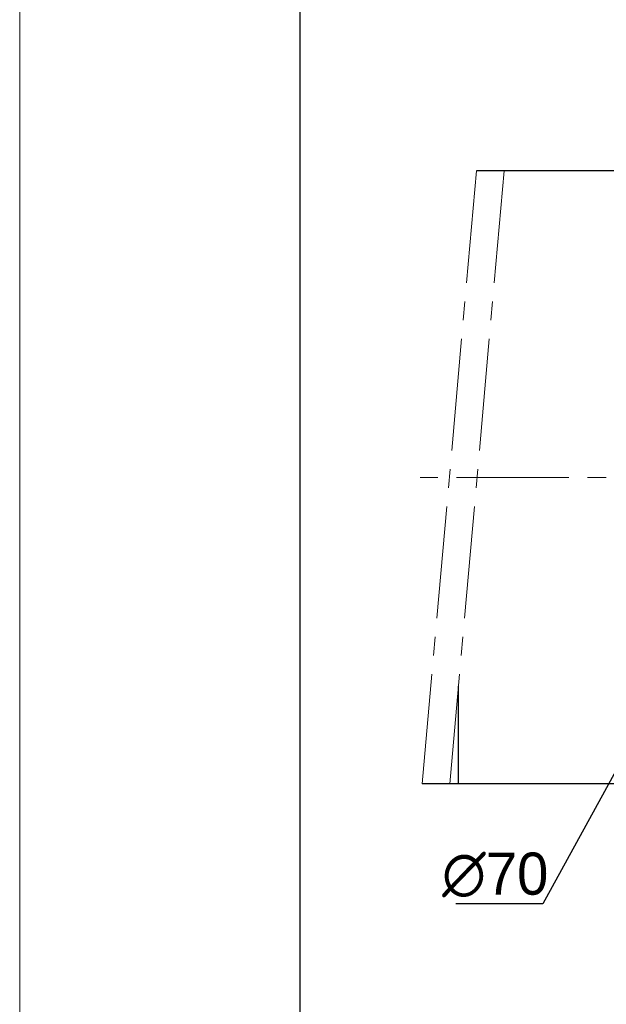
# Model space of a CAD drawing. Header units: millimetres. Extents: x 1333 to 1836, y 975 to 1331.
# Tile 2 of 11: x 1333 to 1396, y 1153 to 1258. Entities that reach past the tile are written whole.
import ezdxf

# ---------------------------------------------------------------- set-up
doc = ezdxf.new("R2010")
doc.units = ezdxf.units.MM
doc.header["$PDSIZE"] = -5
doc.linetypes.add('点画线', pattern=[18, 12, -2, 2, -2])
doc.layers.get('Defpoints').update_dxf_attribs({"lineweight": 18})
for name, color, linetype, lineweight in [('7中心线层', 7, '点画线', 18), ('图框_外框线', 7, 'Continuous', 18), ('尺寸线层', 3, 'Continuous', 18), ('粗实线', 7, 'Continuous', 50)]:
    doc.layers.add(name, color=color, linetype=linetype, lineweight=lineweight)
doc.styles.add('工程字', font='txt')
doc.dimstyles.new('副本 ISO-25', dxfattribs={"dimtxt": 4.5, "dimasz": 2.5, "dimexe": 1.25, "dimexo": 0.625, "dimtad": 1, "dimtxsty": '工程字', "dimcen": 2.5, "dimdle": 5, "dimadec": 0, "dimazin": 0, "dimtfac": 1, "dimtmove": 0, "dimatfit": 3, "dimfxl": 1, "dimtolj": 1, "dimarcsym": 0})

# ---------------------------------------------------------------- blocks, each defined once
blk = doc.blocks.new('*D82')
at = {"layer": 'Defpoints', "color": 0, "lineweight": -2}
for p in [(1458.52, 1238.51), (1450.03, 1230.02), (1471.89, 1220.87), (1375.61, 1209.51), (1463.53, 1209.51)]:
    blk.add_point(p, dxfattribs=at)
at = {"layer": '尺寸线层', "color": 0, "lineweight": -2}
for p, q in [((1458.96, 1238.95), (1461.42, 1241.41)), ((1464.15, 1209.51), (1474.64, 1209.51))]:
    blk.add_line(p, q, dxfattribs=at)
blk.add_arc((1429.53, 1209.51), 43.86, 3.2664, 41.7336, dxfattribs=at)
for points in [[(1462.56, 1239), (1461.95, 1238.42), (1460.54, 1240.53)], [(1472.9, 1212), (1473.73, 1212.03), (1473.39, 1209.51)]]:
    blk.add_solid(points, dxfattribs=at)
at = {"layer": '尺寸线层', "color": 0, "insert": (1472.7, 1227.4), "char_height": 4.5, "attachment_point": 5, "rotation": 292.5, "style": '工程字'}
blk.add_mtext('\\A1;45%%d', dxfattribs=at)
blk = doc.blocks.new('*D83')
at = {"layer": 'Defpoints', "color": 0, "lineweight": -2}
for p in [(1375.61, 1209.51), (1463.53, 1209.51), (1450.03, 1189.01), (1467.53, 1187.57), (1458.52, 1180.52)]:
    blk.add_point(p, dxfattribs=at)
at = {"layer": '尺寸线层', "color": 0, "lineweight": -2}
for p, q in [((1464.15, 1209.51), (1474.66, 1209.51)), ((1458.96, 1180.08), (1461.44, 1177.6))]:
    blk.add_line(p, q, dxfattribs=at)
blk.add_arc((1429.53, 1209.51), 43.88, 318.2646, 356.7354, dxfattribs=at)
for points in [[(1473.76, 1207), (1472.92, 1207.03), (1473.41, 1209.51)], [(1461.97, 1180.59), (1462.58, 1180.02), (1460.56, 1178.48)]]:
    blk.add_solid(points, dxfattribs=at)
at = {"layer": '尺寸线层', "color": 0, "insert": (1467.41, 1193.82), "char_height": 4.5, "attachment_point": 5, "rotation": 67.5, "style": '工程字'}
blk.add_mtext('\\A1;45%%d', dxfattribs=at)

msp = doc.modelspace()

# ---------------------------------------------------------------- linework, layer by layer
at = {"layer": '7中心线层'}
for p, q in [((1381.6424, 1242.2646), (1375.8396, 1176.7646)), ((1384.6078, 1242.2646), (1378.805, 1176.7646)), ((1463.5283, 1209.5146), (1375.6148, 1209.5146))]:
    msp.add_line(p, q, dxfattribs=at)
at = {"layer": '图框_外框线', "color": 3}
msp.add_lwpolyline([(1332.808, 975.1831), (1836.2523, 975.1831), (1836.2523, 1331.1902), (1332.808, 1331.1902)], close=True, dxfattribs=at)
at = {"layer": '图框_外框线', "color": 3, "lineweight": 25}
msp.add_lwpolyline([(1362.7749, 981.1765), (1830.2589, 981.1765), (1830.2589, 1325.1968), (1362.7749, 1325.1968)], close=True, dxfattribs=at)
at = {"layer": '粗实线', "linetype": 'Continuous', "lineweight": 30}
for p, q in [((1397.5283, 1242.2646), (1381.6424, 1242.2646)), ((1379.7287, 1176.7646), (1379.7287, 1187.1909)), ((1379.7287, 1176.7646), (1375.8258, 1176.7646)), ((1397.5283, 1176.7646), (1379.7287, 1176.7646))]:
    msp.add_line(p, q, dxfattribs=at)

# ---------------------------------------------------------------- texts
at = {"layer": '尺寸线层', "insert": (1383.6548, 1167.0071), "char_height": 4.5, "attachment_point": 5, "style": '工程字'}
msp.add_mtext('\\A1;∅70', dxfattribs=at)

# ---------------------------------------------------------------- dimensions: what is measured, and where the dimension line sits
at = {"layer": '尺寸线层'}
dim = msp.add_angular_dim_2l(base=(1471.8918, 1220.8658), line1=((1450.0344, 1230.0207), (1458.5197, 1238.506)), line2=((1463.5283, 1209.5146), (1375.6148, 1209.5146)), dimstyle='副本 ISO-25', override={"dimtxsty": '工程字'}, dxfattribs=at)
dim.commit()
dim.dimension.update_dxf_attribs({"geometry": '*D82', "text_midpoint": (1472.7039, 1227.3985)})
dim = msp.add_angular_dim_2l(base=(1467.5318, 1187.5733), line1=((1450.0344, 1189.0085), (1458.5197, 1180.5232)), line2=((1463.5283, 1209.5146), (1375.6148, 1209.5146)), dimstyle='副本 ISO-25', dxfattribs=at)
dim.commit()
dim.dimension.update_dxf_attribs({"geometry": '*D83', "text_midpoint": (1467.4144, 1193.8216)})

# ---------------------------------------------------------------- leaders
msp.add_leader([(1401.9249, 1187.9959), (1388.7579, 1163.923), (1379.4279, 1163.923)], dimstyle='副本 ISO-25', override={"dimgap": 0.625, "dimtad": 0}, dxfattribs=at)

doc.saveas('drawing.dxf')
